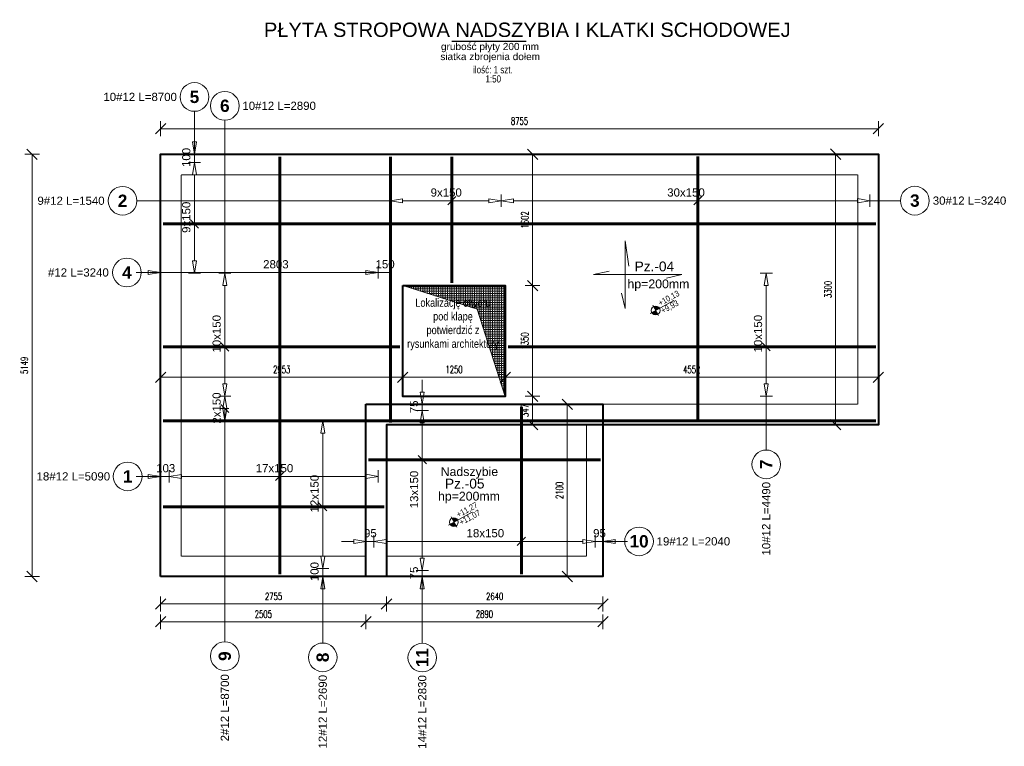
# Model space of a CAD drawing. Extents: x -1474 to 137527, y -471 to 75879.
# Tile 10 of 16: x 86192 to 98202, y 584 to 9443. Entities that reach past the tile are written whole.
import ezdxf

# ---------------------------------------------------------------- set-up
doc = ezdxf.new("R2010")
doc.units = 0
doc.header["$LTSCALE"] = 8
doc.header["$MEASUREMENT"] = 0
doc.linetypes.add('HIDDEN', pattern=[0.375, 0.25, -0.125])
doc.layers.add('AutoCAD_Structural_Detailing_rozkład powierzchniowy - pręty - dół', color=7, linetype='Continuous')
doc.layers.add('RCAD_opis rozkładu', color=7, linetype='Continuous')
for name, color, linetype, lineweight in [('P-Linia1', 3, 'Continuous', 40), ('P-Linia3', 6, 'Continuous', 60), ('P-Opis', 1, 'Continuous', 18), ('P-Przerywana', 13, 'HIDDEN', 9), ('P-Szraf', 251, 'Continuous', 5), ('P-Wymiar', 254, 'Continuous', 9)]:
    doc.layers.add(name, color=color, linetype=linetype, lineweight=lineweight)
doc.layers.add('RCAD_kontur płyty', color=163, linetype='Continuous', plot=False)
doc.styles.add('_Fd Opis', font='arial.ttf')
doc.styles.add('_Fdelita opis', font='arial.ttf')
doc.styles.add('ROMANS', font='romans.shx', dxfattribs={"width": 0.7})
doc.styles.add('style1', font='arial.ttf')
doc.styles.add('style3', font='arialbd.ttf')
doc.dimstyles.new('A50', dxfattribs={"dimscale": 50, "dimtxt": 1.75, "dimasz": 0.1, "dimexe": 0, "dimexo": 0, "dimgap": 1, "dimtad": 1, "dimdec": 4, "dimrnd": 0.1, "dimdsep": 46, "dimtxsty": 'ROMANS', "dimblk": '[[[[[[[[', "dimcen": 2, "dimdle": 2, "dimse1": 1, "dimse2": 1, "dimclrd": 256, "dimclrt": 1, "dimadec": 0, "dimazin": 0, "dimtfac": 1, "dimtdec": 4, "dimtix": 1, "dimtmove": 2, "dimatfit": 3, "dimldrblk": '[[[[[[[[', "dimfxl": 1, "dimtvp": 0.6, "dimtolj": 1, "dimlwd": -1, "dimarcsym": 0})

# ---------------------------------------------------------------- blocks, each defined once
blk = doc.blocks.new('daddad')
at = {"layer": 'P-Opis', "lineweight": 20}
for points in [[(-159, -799), (0, -1476), (0, 1476), (159, 377)], [(1791, -159), (2467, 0), (-1381, 0), (-705, 159)]]:
    blk.add_lwpolyline(points, dxfattribs=at)
blk = doc.blocks.new('A$C798F0764')
at = {"layer": 'P-Opis'}
h = blk.add_hatch(color=1, dxfattribs=at)
h.dxf.hatch_style = 1
h.paths.add_polyline_path([(87, -43), (-30, -160, 0.414214), (204, -160)])
h.paths.add_polyline_path([(-30, 74), (87, -43), (204, 74, 0.414214)])
at = {"layer": 'P-Opis', "color": 1}
for p, q in [((-80, -210), (636, 506)), ((-68, 111), (241, -198))]:
    blk.add_line(p, q, dxfattribs=at)
blk.add_circle((87, -43), 165, dxfattribs=at)
blk = doc.blocks.new('[[[[[[[[')
at = {"layer": 'P-Wymiar'}
for p, q in [((-12.7, -12.7), (12.7, 12.7)), ((0, 0), (-4.6, 0)), ((0, 18), (0, -18))]:
    blk.add_line(p, q, dxfattribs=at)
blk = doc.blocks.new('*D134')
at = {"layer": 'Defpoints', "color": 0, "transparency": 16777216}
for p in [(96666, 8114), (87911, 7802), (96666, 7804)]:
    blk.add_point(p, dxfattribs=at)
at = {"layer": 'P-Wymiar', "transparency": 16777216}
blk.add_line((87916, 8114), (96661, 8114), dxfattribs=at)
at = {"layer": 'P-Wymiar', "transparency": 16777216, "xscale": 5, "yscale": 5, "zscale": 5, "rotation": 180}
blk.add_blockref('[[[[[[[[', (87911, 8114), dxfattribs=at)
at = {"layer": 'P-Wymiar', "transparency": 16777216, "xscale": 5, "yscale": 5, "zscale": 5}
blk.add_blockref('[[[[[[[[', (96666, 8114), dxfattribs=at)
at = {"layer": 'P-Wymiar', "color": 1, "transparency": 16777216, "insert": (92289, 8207), "char_height": 87.5, "attachment_point": 5, "style": 'ROMANS'}
blk.add_mtext('\\A1;8755', dxfattribs=at)
blk = doc.blocks.new('*D135')
at = {"layer": 'Defpoints', "color": 0, "transparency": 16777216}
for p in [(96666, 7804), (96145, 4504), (96666, 4504)]:
    blk.add_point(p, dxfattribs=at)
at = {"layer": 'P-Wymiar', "transparency": 16777216}
blk.add_line((96145, 7799), (96145, 4509), dxfattribs=at)
at = {"layer": 'P-Wymiar', "transparency": 16777216, "xscale": 5, "yscale": 5, "zscale": 5}
for p, rotation in [((96145, 7804), 90), ((96145, 4504), 270)]:
    blk.add_blockref('[[[[[[[[', p, dxfattribs=dict(at, rotation=rotation))
at = {"layer": 'P-Wymiar', "color": 1, "transparency": 16777216, "insert": (96051, 6154), "char_height": 87.5, "attachment_point": 5, "rotation": 90, "style": 'ROMANS'}
blk.add_mtext('\\A1;3300', dxfattribs=at)
blk = doc.blocks.new('*D136')
at = {"layer": 'Defpoints', "color": 0, "transparency": 16777216}
for p in [(93306, 4754), (92871, 2654), (93306, 2654)]:
    blk.add_point(p, dxfattribs=at)
at = {"layer": 'P-Wymiar', "transparency": 16777216}
blk.add_line((92871, 4749), (92871, 2659), dxfattribs=at)
at = {"layer": 'P-Wymiar', "transparency": 16777216, "xscale": 5, "yscale": 5, "zscale": 5}
for p, rotation in [((92871, 4754), 90), ((92871, 2654), 270)]:
    blk.add_blockref('[[[[[[[[', p, dxfattribs=dict(at, rotation=rotation))
at = {"layer": 'P-Wymiar', "color": 1, "transparency": 16777216, "insert": (92777, 3704), "char_height": 87.5, "attachment_point": 5, "rotation": 90, "style": 'ROMANS'}
blk.add_mtext('\\A1;2100', dxfattribs=at)
blk = doc.blocks.new('*D137')
at = {"layer": 'Defpoints', "color": 0, "transparency": 16777216}
for p in [(87911, 2654), (90666, 2654), (90666, 2319)]:
    blk.add_point(p, dxfattribs=at)
at = {"layer": 'P-Wymiar', "transparency": 16777216}
blk.add_line((87916, 2319), (90661, 2319), dxfattribs=at)
at = {"layer": 'P-Wymiar', "transparency": 16777216, "xscale": 5, "yscale": 5, "zscale": 5, "rotation": 180}
blk.add_blockref('[[[[[[[[', (87911, 2319), dxfattribs=at)
at = {"layer": 'P-Wymiar', "transparency": 16777216, "xscale": 5, "yscale": 5, "zscale": 5}
blk.add_blockref('[[[[[[[[', (90666, 2319), dxfattribs=at)
at = {"layer": 'P-Wymiar', "color": 1, "transparency": 16777216, "insert": (89289, 2412), "char_height": 87.5, "attachment_point": 5, "style": 'ROMANS'}
blk.add_mtext('\\A1;2755', dxfattribs=at)
blk = doc.blocks.new('*D138')
at = {"layer": 'Defpoints', "color": 0, "transparency": 16777216}
for p in [(90666, 2654), (93306, 2654), (93306, 2319)]:
    blk.add_point(p, dxfattribs=at)
at = {"layer": 'P-Wymiar', "transparency": 16777216}
blk.add_line((90671, 2319), (93301, 2319), dxfattribs=at)
at = {"layer": 'P-Wymiar', "transparency": 16777216, "xscale": 5, "yscale": 5, "zscale": 5, "rotation": 180}
blk.add_blockref('[[[[[[[[', (90666, 2319), dxfattribs=at)
at = {"layer": 'P-Wymiar', "transparency": 16777216, "xscale": 5, "yscale": 5, "zscale": 5}
blk.add_blockref('[[[[[[[[', (93306, 2319), dxfattribs=at)
at = {"layer": 'P-Wymiar', "color": 1, "transparency": 16777216, "insert": (91986, 2412), "char_height": 87.5, "attachment_point": 5, "style": 'ROMANS'}
blk.add_mtext('\\A1;2640', dxfattribs=at)
blk = doc.blocks.new('*D139')
at = {"layer": 'Defpoints', "color": 0, "transparency": 16777216}
for p in [(90416, 2654), (93306, 2654), (90416, 2102)]:
    blk.add_point(p, dxfattribs=at)
at = {"layer": 'P-Wymiar', "transparency": 16777216}
blk.add_line((93301, 2102), (90421, 2102), dxfattribs=at)
at = {"layer": 'P-Wymiar', "transparency": 16777216, "xscale": 5, "yscale": 5, "zscale": 5, "rotation": 180}
blk.add_blockref('[[[[[[[[', (90416, 2102), dxfattribs=at)
at = {"layer": 'P-Wymiar', "transparency": 16777216, "xscale": 5, "yscale": 5, "zscale": 5}
blk.add_blockref('[[[[[[[[', (93306, 2102), dxfattribs=at)
at = {"layer": 'P-Wymiar', "color": 1, "transparency": 16777216, "insert": (91861, 2195), "char_height": 87.5, "attachment_point": 5, "style": 'ROMANS'}
blk.add_mtext('\\A1;2890', dxfattribs=at)
blk = doc.blocks.new('*D140')
at = {"layer": 'Defpoints', "color": 0, "transparency": 16777216}
for p in [(87911, 2654), (90416, 2654), (87911, 2102)]:
    blk.add_point(p, dxfattribs=at)
at = {"layer": 'P-Wymiar', "transparency": 16777216}
blk.add_line((90411, 2102), (87916, 2102), dxfattribs=at)
at = {"layer": 'P-Wymiar', "transparency": 16777216, "xscale": 5, "yscale": 5, "zscale": 5, "rotation": 180}
blk.add_blockref('[[[[[[[[', (87911, 2102), dxfattribs=at)
at = {"layer": 'P-Wymiar', "transparency": 16777216, "xscale": 5, "yscale": 5, "zscale": 5}
blk.add_blockref('[[[[[[[[', (90416, 2102), dxfattribs=at)
at = {"layer": 'P-Wymiar', "color": 1, "transparency": 16777216, "insert": (89164, 2195), "char_height": 87.5, "attachment_point": 5, "style": 'ROMANS'}
blk.add_mtext('\\A1;2505', dxfattribs=at)
blk = doc.blocks.new('*D141')
at = {"layer": 'Defpoints', "color": 0, "transparency": 16777216}
for p in [(86343, 7802), (87911, 7802), (87911, 2654)]:
    blk.add_point(p, dxfattribs=at)
at = {"layer": 'P-Wymiar', "transparency": 16777216}
blk.add_line((86343, 2659), (86343, 7797), dxfattribs=at)
at = {"layer": 'P-Wymiar', "transparency": 16777216, "xscale": 5, "yscale": 5, "zscale": 5}
for p, rotation in [((86343, 7802), 90), ((86343, 2654), 270)]:
    blk.add_blockref('[[[[[[[[', p, dxfattribs=dict(at, rotation=rotation))
at = {"layer": 'P-Wymiar', "color": 1, "transparency": 16777216, "insert": (86249, 5228), "char_height": 87.5, "attachment_point": 5, "rotation": 90, "style": 'ROMANS'}
blk.add_mtext('\\A1;5149', dxfattribs=at)
blk = doc.blocks.new('*D142')
at = {"layer": 'Defpoints', "color": 0, "transparency": 16777216}
for p in [(90865, 6201), (87911, 5612), (90865, 5084)]:
    blk.add_point(p, dxfattribs=at)
at = {"layer": 'P-Wymiar', "transparency": 16777216}
blk.add_line((87916, 5084), (90860, 5084), dxfattribs=at)
at = {"layer": 'P-Wymiar', "transparency": 16777216, "xscale": 5, "yscale": 5, "zscale": 5, "rotation": 180}
blk.add_blockref('[[[[[[[[', (87911, 5084), dxfattribs=at)
at = {"layer": 'P-Wymiar', "transparency": 16777216, "xscale": 5, "yscale": 5, "zscale": 5}
blk.add_blockref('[[[[[[[[', (90865, 5084), dxfattribs=at)
at = {"layer": 'P-Wymiar', "color": 1, "transparency": 16777216, "insert": (89388, 5178), "char_height": 87.5, "attachment_point": 5, "style": 'ROMANS'}
blk.add_mtext('\\A1;2953', dxfattribs=at)
blk = doc.blocks.new('*D143')
at = {"layer": 'Defpoints', "color": 0, "transparency": 16777216}
for p in [(90865, 6201), (92115, 5084), (92115, 4851)]:
    blk.add_point(p, dxfattribs=at)
at = {"layer": 'P-Wymiar', "transparency": 16777216}
blk.add_line((90870, 5084), (92110, 5084), dxfattribs=at)
at = {"layer": 'P-Wymiar', "transparency": 16777216, "xscale": 5, "yscale": 5, "zscale": 5, "rotation": 180}
blk.add_blockref('[[[[[[[[', (90865, 5084), dxfattribs=at)
at = {"layer": 'P-Wymiar', "transparency": 16777216, "xscale": 5, "yscale": 5, "zscale": 5}
blk.add_blockref('[[[[[[[[', (92115, 5084), dxfattribs=at)
at = {"layer": 'P-Wymiar', "color": 1, "transparency": 16777216, "insert": (91490, 5178), "char_height": 87.5, "attachment_point": 5, "style": 'ROMANS'}
blk.add_mtext('\\A1;1250', dxfattribs=at)
blk = doc.blocks.new('*D144')
at = {"layer": 'Defpoints', "color": 0, "transparency": 16777216}
for p in [(96666, 5084), (92115, 4851), (96666, 4906)]:
    blk.add_point(p, dxfattribs=at)
at = {"layer": 'P-Wymiar', "transparency": 16777216}
blk.add_line((92120, 5084), (96661, 5084), dxfattribs=at)
at = {"layer": 'P-Wymiar', "transparency": 16777216, "xscale": 5, "yscale": 5, "zscale": 5, "rotation": 180}
blk.add_blockref('[[[[[[[[', (92115, 5084), dxfattribs=at)
at = {"layer": 'P-Wymiar', "transparency": 16777216, "xscale": 5, "yscale": 5, "zscale": 5}
blk.add_blockref('[[[[[[[[', (96666, 5084), dxfattribs=at)
at = {"layer": 'P-Wymiar', "color": 1, "transparency": 16777216, "insert": (94390, 5178), "char_height": 87.5, "attachment_point": 5, "style": 'ROMANS'}
blk.add_mtext('\\A1;4552', dxfattribs=at)
blk = doc.blocks.new('*D145')
at = {"layer": 'Defpoints', "color": 0, "transparency": 16777216}
for p in [(91859, 7803), (91938, 6201), (92448, 6201)]:
    blk.add_point(p, dxfattribs=at)
at = {"layer": 'P-Wymiar', "transparency": 16777216}
blk.add_line((92448, 7798), (92448, 6206), dxfattribs=at)
at = {"layer": 'P-Wymiar', "transparency": 16777216, "xscale": 5, "yscale": 5, "zscale": 5}
for p, rotation in [((92448, 7803), 90), ((92448, 6201), 270)]:
    blk.add_blockref('[[[[[[[[', p, dxfattribs=dict(at, rotation=rotation))
at = {"layer": 'P-Wymiar', "color": 1, "transparency": 16777216, "insert": (92354, 7002), "char_height": 87.5, "attachment_point": 5, "rotation": 90, "style": 'ROMANS'}
blk.add_mtext('\\A1;1602', dxfattribs=at)
blk = doc.blocks.new('*D146')
at = {"layer": 'Defpoints', "color": 0, "transparency": 16777216}
for p in [(91938, 6201), (92115, 4851), (92448, 4851)]:
    blk.add_point(p, dxfattribs=at)
at = {"layer": 'P-Wymiar', "transparency": 16777216}
blk.add_line((92448, 6196), (92448, 4856), dxfattribs=at)
at = {"layer": 'P-Wymiar', "transparency": 16777216, "xscale": 5, "yscale": 5, "zscale": 5}
for p, rotation in [((92448, 6201), 90), ((92448, 4851), 270)]:
    blk.add_blockref('[[[[[[[[', p, dxfattribs=dict(at, rotation=rotation))
at = {"layer": 'P-Wymiar', "color": 1, "transparency": 16777216, "insert": (92354, 5526), "char_height": 87.5, "attachment_point": 5, "rotation": 90, "style": 'ROMANS'}
blk.add_mtext('\\A1;1350', dxfattribs=at)
blk = doc.blocks.new('*D147')
at = {"layer": 'Defpoints', "color": 0, "transparency": 16777216}
for p in [(92115, 4851), (92448, 4504), (93620, 4504)]:
    blk.add_point(p, dxfattribs=at)
at = {"layer": 'P-Wymiar', "transparency": 16777216}
blk.add_line((92448, 4846), (92448, 4509), dxfattribs=at)
at = {"layer": 'P-Wymiar', "transparency": 16777216, "xscale": 5, "yscale": 5, "zscale": 5}
for p, rotation in [((92448, 4851), 90), ((92448, 4504), 270)]:
    blk.add_blockref('[[[[[[[[', p, dxfattribs=dict(at, rotation=rotation))
at = {"layer": 'P-Wymiar', "color": 1, "transparency": 16777216, "insert": (92354, 4677), "char_height": 87.5, "attachment_point": 5, "rotation": 90, "style": 'ROMANS'}
blk.add_mtext('\\A1;347', dxfattribs=at)

msp = doc.modelspace()

# ---------------------------------------------------------------- hatches: boundary and pattern name
at = {"layer": 'P-Szraf'}
h = msp.add_hatch(dxfattribs=at)
h.set_pattern_fill('ANGLE', color=256, scale=100)
h.set_pattern_definition([(0, (0, 0), (0, 27.5), [20, -7.5]), (90, (0, 0), (-27.5, 2e-15), [20, -7.5])])
h.paths.add_polyline_path([(92114.60156, 4850.56807), (91771.69997, 5914.97568), (90864.60156, 6200.56807), (92114.60156, 6200.56807)])

# ---------------------------------------------------------------- linework, layer by layer
at = {"layer": 'AutoCAD_Structural_Detailing_rozkład powierzchniowy - pręty - dół', "color": 0, "lineweight": 60}
for p, q in [((89363.39766, 7772.56102), (89364.09216, 2683.68653)), ((90713.39765, 7772.74526), (90713.83971, 4533.55768)), ((91463.39764, 7772.84762), (91463.60729, 6236.64996)), ((94463.39761, 7773.25704), (94463.83968, 4534.06946)), ((87941.24488, 6952.75278), (96636.24488, 6953.93943)), ((87941.24488, 5452.75276), (90828.60156, 5453.14682)), ((92150.60156, 5453.32724), (96636.24488, 5453.93941)), ((92311.23336, 4723.55768), (92311.23336, 2683.50229)), ((87941.24488, 4552.75276), (96636.24488, 4553.93941)), ((90446.22184, 4078.52999), (93276.24488, 4078.52999)), ((87941.24488, 3502.75275), (90636.22184, 3503.12054))]:
    msp.add_line(p, q, dxfattribs=at)
at = {"layer": 'P-Linia1'}
msp.add_lwpolyline([(87911.24488, 2653.1594), (87911.24488, 7802.36284), (96666.24488, 7803.55768), (96666.24488, 4503.55768), (90666.22184, 4503.55768), (90666.22184, 2653.50229), (87911.24488, 2653.50229)], dxfattribs=at)
for points in [[(90864.60156, 6200.56807), (92114.60156, 6200.56807), (92114.60156, 4850.56807), (90864.60156, 4850.56807)], [(90416.22184, 4753.55768), (93306.24488, 4753.55768), (93306.24488, 2653.50229), (90416.22184, 2653.50229)]]:
    msp.add_lwpolyline(points, close=True, dxfattribs=at)
at = {"layer": 'P-Linia3', "color": 6, "linetype": 'Continuous', "lineweight": 30}
msp.add_line((91461.98145, 9182.40298), (92370.64451, 9182.40298), dxfattribs=at)
at = {"layer": 'P-Przerywana'}
for points in [[(88161.24488, 2903.50229), (88161.24488, 7552.39696), (96416.24488, 7553.52356), (96416.24488, 4753.55768), (90416.22184, 4753.55768), (90416.22184, 2903.50229)], [(90666.22184, 4503.55768), (93106.24488, 4503.55768), (93106.24488, 2903.50229), (90666.22184, 2903.50229)]]:
    msp.add_lwpolyline(points, close=True, dxfattribs=at)
at = {"layer": 'P-Szraf'}
msp.add_lwpolyline([(92114.60156, 4850.56807), (91771.69997, 5914.97568), (90864.60156, 6200.56807), (92114.60156, 6200.56807), (92114.60156, 4850.56807)], dxfattribs=at)
at = {"layer": 'RCAD_kontur płyty', "color": 0}
for p, q in [((87911.24488, 7802.36284), (96666.24488, 7803.55768)), ((87911.24488, 2653.50229), (87911.24488, 7802.36284)), ((96666.24488, 7803.55768), (96666.24488, 4503.55768)), ((90864.60156, 6200.56807), (92114.60156, 6200.56807)), ((90864.60156, 4850.56807), (90864.60156, 6200.56807)), ((92114.60156, 6200.56807), (92114.60156, 4850.56807)), ((92114.60156, 4850.56807), (90864.60156, 4850.56807)), ((90416.22184, 4753.55768), (93306.24488, 4753.55768)), ((90416.22184, 2653.50229), (90416.22184, 4753.55768)), ((93306.24488, 4753.55768), (93306.24488, 2653.50229)), ((96666.24488, 4503.55768), (90666.22184, 4503.55768)), ((90666.22184, 4503.55768), (90666.22184, 2653.50229)), ((90666.22184, 2653.50229), (87911.24488, 2653.50229)), ((93306.24488, 2653.50229), (90416.22184, 2653.50229))]:
    msp.add_line(p, q, dxfattribs=at)
at = {"layer": 'RCAD_opis rozkładu', "color": 8, "lineweight": 0}
for p, q in [((88324.02518, 8326.1781), (88324.09666, 7802.41918)), ((88693.97687, 8217.77308), (88694.23138, 6352.85554)), ((88324.05572, 8102.41918), (88324.07619, 7952.41918)), ((88349.07619, 7952.42259), (88299.07619, 7952.41577)), ((88324.09666, 7802.41918), (88299.07619, 7952.41577)), ((88349.07619, 7952.42259), (88324.09666, 7802.41918)), ((88399.09666, 7802.42942), (88249.09666, 7802.40895)), ((88399.11026, 7702.81527), (88249.11026, 7702.7948)), ((88299.13073, 7552.80163), (88324.11026, 7702.80504)), ((88324.11026, 7702.80504), (88324.09666, 7802.41918)), ((88324.11026, 7702.80504), (88349.13073, 7552.80845)), ((88299.13073, 7552.80163), (88349.13073, 7552.80845)), ((88324.13073, 7552.80504), (88324.13073, 7552.80504)), ((88324.1512, 7402.80504), (88324.13073, 7552.80504)), ((88324.17167, 7252.80504), (88324.1512, 7402.80504)), ((87621.78717, 7235.35085), (90713.47093, 7235.77279)), ((88324.19214, 7102.80504), (88324.17167, 7252.80504)), ((90713.46069, 7310.77279), (90713.48117, 7160.77279)), ((90713.47093, 7235.77279), (90863.46752, 7260.79326)), ((90863.47434, 7210.79326), (90713.47093, 7235.77279)), ((90863.47434, 7210.79326), (90863.46752, 7260.79326)), ((91013.47093, 7235.81374), (90863.47093, 7235.79326)), ((90863.47093, 7235.79326), (90863.47093, 7235.79326)), ((91163.47093, 7235.83421), (91013.47093, 7235.81374)), ((91313.47092, 7235.85468), (91163.47093, 7235.83421)), ((91388.47092, 7235.86491), (91313.47092, 7235.85468)), ((91388.47092, 7235.86491), (91463.47092, 7235.87515)), ((91413.47775, 7185.86833), (91513.4641, 7285.88197)), ((91463.47775, 7185.87515), (91463.4641, 7285.87515)), ((91463.47092, 7235.87515), (91613.47092, 7235.89562)), ((91613.47092, 7235.89562), (91763.47092, 7235.91609)), ((91763.47092, 7235.91609), (91913.47092, 7235.93656)), ((91913.46751, 7260.93656), (92063.47092, 7235.95703)), ((91913.46751, 7260.93656), (91913.47433, 7210.93656)), ((91913.47092, 7235.93656), (91913.47092, 7235.93656)), ((92063.47092, 7235.95703), (91913.47433, 7210.93656)), ((92063.48115, 7160.95703), (92063.46068, 7310.95703)), ((92063.46068, 7310.95703), (92063.48115, 7160.95703)), ((92063.47092, 7235.95703), (92213.4675, 7260.97751)), ((92213.47433, 7210.97751), (92063.47092, 7235.95703)), ((92213.47433, 7210.97751), (92213.4675, 7260.97751)), ((92363.47091, 7235.99798), (92213.47092, 7235.97751)), ((92213.47092, 7235.97751), (92213.47092, 7235.97751)), ((92513.47091, 7236.01845), (92363.47091, 7235.99798)), ((92663.47091, 7236.03892), (92513.47091, 7236.01845)), ((92813.47091, 7236.05939), (92663.47091, 7236.03892)), ((92963.47091, 7236.07986), (92813.47091, 7236.05939)), ((93113.47091, 7236.10033), (92963.47091, 7236.07986)), ((93263.47091, 7236.1208), (93113.47091, 7236.10033)), ((93413.4709, 7236.14128), (93263.47091, 7236.1208)), ((93563.4709, 7236.16175), (93413.4709, 7236.14128)), ((93713.4709, 7236.18222), (93563.4709, 7236.16175)), ((93863.4709, 7236.20269), (93713.4709, 7236.18222)), ((94013.4709, 7236.22316), (93863.4709, 7236.20269)), ((94163.4709, 7236.24363), (94013.4709, 7236.22316)), ((94238.4709, 7236.25387), (94163.4709, 7236.24363)), ((94238.4709, 7236.25387), (94313.4709, 7236.2641)), ((94313.4709, 7236.2641), (94463.47089, 7236.28457)), ((94413.47772, 7186.27775), (94513.46407, 7286.2914)), ((94463.47772, 7186.28457), (94463.46407, 7286.28457)), ((94463.47089, 7236.28457), (94613.47089, 7236.30505)), ((94613.47089, 7236.30505), (94763.47089, 7236.32552)), ((94763.47089, 7236.32552), (94913.47089, 7236.34599)), ((94913.47089, 7236.34599), (95063.47089, 7236.36646)), ((95063.47089, 7236.36646), (95213.47089, 7236.38693)), ((95213.47089, 7236.38693), (95363.47089, 7236.4074)), ((95363.47089, 7236.4074), (95513.47089, 7236.42787)), ((95513.47089, 7236.42787), (95663.47088, 7236.44834)), ((95663.47088, 7236.44834), (95813.47088, 7236.46882)), ((95813.47088, 7236.46882), (95963.47088, 7236.48929)), ((95963.47088, 7236.48929), (96113.47088, 7236.50976)), ((96113.47088, 7236.50976), (96263.47088, 7236.53023)), ((96263.47088, 7236.53023), (96413.47088, 7236.5507)), ((96413.46746, 7261.5507), (96563.47088, 7236.57117)), ((96413.46746, 7261.5507), (96413.47429, 7211.5507)), ((96413.47088, 7236.5507), (96413.47088, 7236.5507)), ((96563.47088, 7236.57117), (96413.47429, 7211.5507)), ((96563.48111, 7161.57117), (96563.46064, 7311.57117)), ((96935.6667, 7236.62197), (96563.47088, 7236.57117)), ((88324.20238, 7027.80504), (88324.19214, 7102.80504)), ((88274.20579, 7002.79822), (88374.21944, 6902.81187)), ((88324.20238, 7027.80504), (88324.21261, 6952.80504)), ((88374.21261, 6952.81187), (88274.21261, 6952.79822)), ((88324.21261, 6952.80504), (88324.23308, 6802.80505)), ((88324.23308, 6802.80505), (88324.25356, 6652.80505)), ((88324.25356, 6652.80505), (88324.27403, 6502.80505)), ((88349.27403, 6502.80846), (88299.27403, 6502.80164)), ((88324.2945, 6352.80505), (88299.27403, 6502.80164)), ((88324.27403, 6502.80505), (88324.27403, 6502.80505)), ((88349.27403, 6502.80846), (88324.2945, 6352.80505)), ((87760.73553, 6385.67541), (87910.73894, 6360.69588)), ((87760.73553, 6385.67541), (87760.74236, 6335.67541)), ((87910.72871, 6435.69588), (87910.74918, 6285.69589)), ((90413.58689, 6386.03746), (90563.59031, 6361.05793)), ((90413.58689, 6386.03746), (90413.59372, 6336.03746)), ((90563.58007, 6436.05793), (90563.60054, 6286.05793)), ((87610.73895, 6360.65494), (87760.73895, 6360.67541)), ((87674.78486, 6360.66368), (87910.73894, 6360.69588)), ((87910.73894, 6360.69588), (87760.74236, 6335.67541)), ((90713.5903, 6361.0784), (87910.73894, 6360.69588)), ((88399.2945, 6352.81529), (88249.2945, 6352.79481)), ((88769.23138, 6352.86577), (88619.23138, 6352.8453)), ((88669.25185, 6202.85213), (88694.23138, 6352.85554)), ((88694.23138, 6352.85554), (88719.25185, 6202.85895)), ((90263.59031, 6361.01699), (90413.59031, 6361.03746)), ((90563.59031, 6361.05793), (90413.59372, 6336.03746)), ((90713.5903, 6361.0784), (90563.59031, 6361.05793)), ((95373.14825, 6353.76704), (95223.14825, 6353.74657)), ((95273.16872, 6203.7534), (95298.14825, 6353.75681)), ((95298.14825, 6353.75681), (95323.16872, 6203.76022)), ((88669.25185, 6202.85213), (88719.25185, 6202.85895)), ((88694.25185, 6202.85554), (88694.25185, 6202.85554)), ((88694.27233, 6052.85554), (88694.25185, 6202.85554)), ((95273.16872, 6203.7534), (95323.16872, 6203.76022)), ((95298.16872, 6203.75681), (95298.16872, 6203.75681)), ((95298.18919, 6053.75681), (95298.16872, 6203.75681)), ((88694.2928, 5902.85554), (88694.27233, 6052.85554)), ((95298.20966, 5903.75681), (95298.18919, 6053.75681)), ((88694.31327, 5752.85554), (88694.2928, 5902.85554)), ((95298.23013, 5753.75681), (95298.20966, 5903.75681)), ((88694.33374, 5602.85554), (88694.31327, 5752.85554)), ((95298.2506, 5603.75681), (95298.23013, 5753.75681)), ((88694.34397, 5527.85554), (88694.33374, 5602.85554)), ((88694.34397, 5527.85554), (88694.35421, 5452.85554)), ((95298.26084, 5528.75681), (95298.2506, 5603.75681)), ((95298.26084, 5528.75681), (95298.27107, 5453.75681)), ((88644.34739, 5502.84872), (88744.36103, 5402.86237)), ((88744.35421, 5452.86237), (88644.35421, 5452.84872)), ((88694.35421, 5452.85554), (88694.37468, 5302.85555)), ((95248.26425, 5503.74999), (95348.2779, 5403.76364)), ((95248.27107, 5453.74999), (95348.27107, 5453.76364)), ((95298.27107, 5453.75681), (95298.29154, 5303.75682)), ((88694.37468, 5302.85555), (88694.39515, 5152.85555)), ((95298.29154, 5303.75682), (95298.31202, 5153.75682)), ((88694.39515, 5152.85555), (88694.41562, 5002.85555)), ((91102.72787, 5053.55768), (91102.72787, 4903.55768)), ((95298.31202, 5153.75682), (95298.33249, 5003.75682)), ((88719.41562, 5002.85896), (88669.41562, 5002.85214)), ((88694.4361, 4852.85555), (88669.41562, 5002.85214)), ((88694.41562, 5002.85555), (88694.41562, 5002.85555)), ((88719.41562, 5002.85896), (88694.4361, 4852.85555)), ((95323.33249, 5003.76023), (95273.33249, 5003.75341)), ((95298.35296, 4853.75682), (95273.33249, 5003.75341)), ((95298.33249, 5003.75682), (95298.33249, 5003.75682)), ((95323.33249, 5003.76023), (95298.35296, 4853.75682)), ((88769.43609, 4852.86579), (88619.4361, 4852.84531)), ((88769.43609, 4852.86579), (88619.4361, 4852.84531)), ((88669.45657, 4702.85214), (88694.4361, 4852.85555)), ((88694.4361, 4852.85555), (88719.45657, 4702.85896)), ((91102.72787, 4753.55768), (91077.72787, 4903.55768)), ((91127.72787, 4903.55768), (91077.72787, 4903.55768)), ((91127.72787, 4903.55768), (91102.72787, 4753.55768)), ((95223.35296, 4853.74658), (95373.35296, 4853.76706)), ((95298.44271, 4196.10997), (95298.35296, 4853.75682)), ((88744.46339, 4652.86238), (88644.44974, 4752.84873)), ((88744.45657, 4702.86238), (88644.45657, 4702.84873)), ((88669.45657, 4702.85214), (88719.45657, 4702.85896)), ((88719.45657, 4702.85896), (88669.45657, 4702.85214)), ((88694.47704, 4552.85555), (88669.45657, 4702.85214)), ((88694.45657, 4702.85555), (88694.45657, 4702.85555)), ((88694.47704, 4552.85555), (88694.45657, 4702.85555)), ((88694.45657, 4702.85555), (88694.45657, 4702.85555)), ((88719.45657, 4702.85896), (88694.47704, 4552.85555)), ((91177.72787, 4753.55768), (91027.72787, 4753.55768)), ((91102.72787, 4678.52999), (91102.72787, 4753.55768)), ((91177.72787, 4678.52999), (91027.72787, 4678.52999)), ((91077.72787, 4528.52999), (91102.72787, 4678.52999)), ((91102.72787, 4678.52999), (91127.72787, 4528.52999)), ((88769.47704, 4552.86579), (88619.47704, 4552.84532)), ((88694.84485, 1857.75662), (88694.47704, 4552.85555)), ((89963.35533, 4553.02872), (89813.35533, 4553.00825)), ((89863.3758, 4403.01508), (89888.35533, 4553.01849)), ((89888.35533, 4553.01849), (89913.3758, 4403.0219)), ((91077.72787, 4528.52999), (91127.72787, 4528.52999)), ((91102.72787, 4528.52999), (91102.72787, 4528.52999)), ((91102.72787, 4378.52999), (91102.72787, 4528.52999)), ((89863.3758, 4403.01508), (89913.3758, 4403.0219)), ((89888.3758, 4403.01849), (89888.3758, 4403.01849)), ((89888.39627, 4253.01849), (89888.3758, 4403.01849)), ((91102.72787, 4228.52999), (91102.72787, 4378.52999)), ((89888.41674, 4103.01849), (89888.39627, 4253.01849)), ((91102.72787, 4078.52999), (91102.72787, 4228.52999)), ((89888.43721, 3953.01849), (89888.41674, 4103.01849)), ((91152.72787, 4028.52999), (91052.72787, 4128.52999)), ((91152.72787, 4078.52999), (91052.72787, 4078.52999)), ((91102.72787, 3928.52999), (91102.72787, 4078.52999)), ((87611.07826, 3874.36064), (87761.07826, 3874.38111)), ((87684.05668, 3874.3706), (87911.07826, 3874.40158)), ((87761.07485, 3899.38111), (87911.07826, 3874.40158)), ((87761.07485, 3899.38111), (87761.08167, 3849.38111)), ((87911.07826, 3874.40158), (87761.08167, 3849.38111)), ((87911.06803, 3949.40158), (87911.0885, 3799.40158)), ((88013.92965, 3874.41561), (87911.07826, 3874.40158)), ((88013.91941, 3949.41561), (88013.93988, 3799.41562)), ((88013.92965, 3874.41561), (88163.92623, 3899.43609)), ((88163.93306, 3849.43609), (88013.92965, 3874.41561)), ((88163.93306, 3849.43609), (88163.92623, 3899.43609)), ((88313.92964, 3874.45656), (88163.92964, 3874.43609)), ((88163.92964, 3874.43609), (88163.92964, 3874.43609)), ((88463.92964, 3874.47703), (88313.92964, 3874.45656)), ((88613.92964, 3874.4975), (88463.92964, 3874.47703)), ((88763.92964, 3874.51797), (88613.92964, 3874.4975)), ((88913.92964, 3874.53844), (88763.92964, 3874.51797)), ((89063.92964, 3874.55891), (88913.92964, 3874.53844)), ((89213.92963, 3874.57938), (89063.92964, 3874.55891)), ((89288.92963, 3874.58962), (89213.92963, 3874.57938)), ((89288.92963, 3874.58962), (89363.92963, 3874.59986)), ((89313.93646, 3824.59303), (89413.92281, 3924.60668)), ((89363.92281, 3924.59986), (89363.93646, 3824.59986)), ((89363.92963, 3874.59986), (89513.92963, 3874.62033)), ((89513.92963, 3874.62033), (89663.92963, 3874.6408)), ((89663.92963, 3874.6408), (89813.92963, 3874.66127)), ((89813.92963, 3874.66127), (89963.92963, 3874.68174)), ((89888.45768, 3803.01849), (89888.43721, 3953.01849)), ((89963.92963, 3874.68174), (90113.92963, 3874.70221)), ((90113.92963, 3874.70221), (90263.92962, 3874.72268)), ((90263.92962, 3874.72268), (90413.92962, 3874.74315)), ((90413.92621, 3899.74315), (90563.92962, 3874.76363)), ((90413.92621, 3899.74315), (90413.93304, 3849.74315)), ((90413.92962, 3874.74315), (90413.92962, 3874.74315)), ((90563.92962, 3874.76363), (90413.93304, 3849.74315)), ((90563.91939, 3949.76363), (90563.93986, 3799.76363)), ((91102.72787, 3778.52999), (91102.72787, 3928.52999)), ((89888.47815, 3653.0185), (89888.45768, 3803.01849)), ((91102.72787, 3703.52999), (91102.72787, 3778.52999)), ((89888.48839, 3578.0185), (89888.47815, 3653.0185)), ((91102.72787, 3703.52999), (91102.72787, 3628.52999)), ((91102.72787, 3628.52999), (91102.72787, 3478.52999)), ((89838.4918, 3553.01167), (89938.50545, 3453.02532)), ((89838.49863, 3503.01167), (89938.49862, 3503.02532)), ((89888.48839, 3578.0185), (89888.49862, 3503.0185)), ((89888.49862, 3503.0185), (89888.5191, 3353.0185)), ((91102.72787, 3478.52999), (91102.72787, 3328.52999)), ((89888.5191, 3353.0185), (89888.53957, 3203.0185)), ((91102.72787, 3328.52999), (91102.72787, 3178.52999)), ((89888.53957, 3203.0185), (89888.56004, 3053.0185)), ((90416.22184, 3156.99991), (90416.22184, 3006.99991)), ((90511.23336, 3156.99991), (90511.23336, 3006.99991)), ((91102.72787, 3178.52999), (91102.72787, 3028.52999)), ((92261.23336, 3031.99991), (92361.23336, 3131.99991)), ((92311.23336, 3131.99991), (92311.23336, 3031.99991)), ((93211.23336, 3156.99991), (93211.23336, 3006.99991)), ((93306.24488, 3156.99991), (93306.24488, 3006.99991)), ((89888.56004, 3053.0185), (89888.58051, 2903.0185)), ((90116.22184, 3081.99991), (90266.22184, 3081.99991)), ((90266.22184, 3106.99991), (90416.22184, 3081.99991)), ((90266.22184, 3106.99991), (90266.22184, 3056.99991)), ((90416.22184, 3081.99991), (90266.22184, 3056.99991)), ((90511.23336, 3081.99991), (90416.22184, 3081.99991)), ((90511.23336, 3081.99991), (90661.23336, 3106.99991)), ((90661.23336, 3056.99991), (90511.23336, 3081.99991)), ((90661.23336, 3056.99991), (90661.23336, 3106.99991)), ((90811.23336, 3081.99991), (90661.23336, 3081.99991)), ((90661.23336, 3081.99991), (90661.23336, 3081.99991)), ((90961.23336, 3081.99991), (90811.23336, 3081.99991)), ((91111.23336, 3081.99991), (90961.23336, 3081.99991)), ((91102.72787, 3028.52999), (91102.72787, 2878.52999)), ((91261.23336, 3081.99991), (91111.23336, 3081.99991)), ((91411.23336, 3081.99991), (91261.23336, 3081.99991)), ((91561.23336, 3081.99991), (91411.23336, 3081.99991)), ((91711.23336, 3081.99991), (91561.23336, 3081.99991)), ((91786.23336, 3081.99991), (91711.23336, 3081.99991)), ((91786.23336, 3081.99991), (91861.23336, 3081.99991)), ((91861.23336, 3081.99991), (92011.23336, 3081.99991)), ((92011.23336, 3081.99991), (92161.23336, 3081.99991)), ((92161.23336, 3081.99991), (92311.23336, 3081.99991)), ((92311.23336, 3081.99991), (92461.23336, 3081.99991)), ((92461.23336, 3081.99991), (92611.23336, 3081.99991)), ((92611.23336, 3081.99991), (92761.23336, 3081.99991)), ((92761.23336, 3081.99991), (92911.23336, 3081.99991)), ((92911.23336, 3081.99991), (93061.23336, 3081.99991)), ((93061.23336, 3106.99991), (93211.23336, 3081.99991)), ((93061.23336, 3106.99991), (93061.23336, 3056.99991)), ((93211.23336, 3081.99991), (93061.23336, 3056.99991)), ((93061.23336, 3081.99991), (93061.23336, 3081.99991)), ((93211.23336, 3081.99991), (93306.24488, 3081.99991)), ((93306.24488, 3081.99991), (93456.24488, 3106.99991)), ((93571.83055, 3081.99991), (93306.24488, 3081.99991)), ((93456.24488, 3056.99991), (93306.24488, 3081.99991)), ((93456.24488, 3056.99991), (93456.24488, 3106.99991)), ((93606.24488, 3081.99991), (93456.24488, 3081.99991)), ((89913.58051, 2903.02192), (89863.58051, 2903.01509)), ((89888.60098, 2753.0185), (89863.58051, 2903.01509)), ((89888.58051, 2903.0185), (89888.58051, 2903.0185)), ((89913.58051, 2903.02192), (89888.60098, 2753.0185)), ((91102.72787, 2728.52999), (91077.72787, 2878.52999)), ((91127.72787, 2878.52999), (91077.72787, 2878.52999)), ((91127.72787, 2878.52999), (91102.72787, 2728.52999)), ((91102.72787, 2878.52999), (91102.72787, 2878.52999)), ((89813.60098, 2753.00827), (89963.60098, 2753.02874)), ((89963.61458, 2653.40641), (89813.61458, 2653.38593)), ((89863.63505, 2503.39276), (89888.61458, 2653.39617)), ((89888.60098, 2753.0185), (89888.61458, 2653.39617)), ((89888.72518, 1842.98288), (89888.61458, 2653.39617)), ((89888.61458, 2653.39617), (89913.63505, 2503.39958)), ((91177.72787, 2728.52999), (91027.72787, 2728.52999)), ((91177.72787, 2653.50229), (91027.72787, 2653.50229)), ((91077.72787, 2503.50229), (91102.72787, 2653.50229)), ((91102.72787, 2728.52999), (91102.72787, 2653.50229)), ((91102.72787, 1840.14223), (91102.72787, 2653.50229)), ((91102.72787, 2653.50229), (91127.72787, 2503.50229)), ((89863.63505, 2503.39276), (89913.63505, 2503.39958)), ((89888.65552, 2353.39617), (89888.63505, 2503.39617)), ((91077.72787, 2503.50229), (91127.72787, 2503.50229)), ((91102.72787, 2353.50229), (91102.72787, 2503.50229))]:
    msp.add_line(p, q, dxfattribs=at)
for centre in [(88324.0013, 8501.1781), (88693.95298, 8392.77307), (87446.78717, 7235.32697), (97110.6667, 7236.64585), (87499.78487, 6360.6398), (95298.46659, 4021.10998), (87509.05668, 3874.34671), (93746.83055, 3081.99991), (88694.86873, 1682.75662), (89888.74906, 1667.98288), (91102.72787, 1665.14223)]:
    msp.add_circle(centre, 175, dxfattribs=at)

# ---------------------------------------------------------------- block references
at = {"layer": 'P-Opis', "xscale": 0.28, "yscale": 0.28, "zscale": 0.28}
msp.add_blockref('daddad', (93579.25012, 6334.42741), dxfattribs=at)
at = {"layer": 'P-Opis', "color": 1, "xscale": 0.325, "yscale": 0.325, "zscale": 0.325, "rotation": 343.5684437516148}
for p in [(93925.87449, 5919.95201), (91465.29206, 3339.06235)]:
    msp.add_blockref('A$C798F0764', p, dxfattribs=at)

# ---------------------------------------------------------------- texts
at = {"layer": 'P-Linia1', "color": 3, "lineweight": 30, "style": '_Fdelita opis'}
for s, p in [('grubość płyty 200 mm', (91330.90587, 9072.8649)), ('siatka zbrojenia dołem', (91322.84874, 8950.40106))]:
    msp.add_text(s, height=87.5, dxfattribs=at).set_placement(p)
at = {"layer": 'P-Linia1', "color": 1, "lineweight": 30, "char_height": 87.5, "attachment_point": 1, "style": '_Fdelita opis'}
for s, insert in [('{\\W0.8;ilość: 1 szt.}', (91722.7804, 8877.15379)), ('{\\W0.8;1:50}', (91873.40476, 8765.05539))]:
    msp.add_mtext_dynamic_manual_height_columns(s, width=1933.9297709, gutter_width=12.5, heights=[0], dxfattribs=dict(at, insert=insert))
at = {"layer": 'P-Linia3', "color": 6, "lineweight": 30, "style": '_Fdelita opis'}
msp.add_text('PŁYTA STROPOWA NADSZYBIA I KLATKI SCHODOWEJ', height=175, dxfattribs=at).set_placement((89171.54898, 9233.15885))
at = {"layer": 'P-Opis', "color": 3, "char_height": 119.364, "attachment_point": 4, "style": '_Fd Opis'}
for s, insert in [('Pz.-04', (93692.92338, 6434.04228)), ('Pz.-05', (91379.80691, 3785.7452))]:
    msp.add_mtext(s, dxfattribs=dict(at, insert=insert))
at = {"layer": 'P-Opis', "attachment_point": 5, "style": '_Fd Opis'}
for s, insert, char_height in [('{\\H0.6667x;\\C1;hp=200mm}', (93983.21085, 6205.86822), 161.1414), ('{\\H0.6667x;\\W0.8;\\C1;Lokalizację otworu \\Ppod klapę\\Ppotwierdzić z \\Prysunkami architektury}', (91477.50253, 5727.57742), 150), ('{\\H0.6667x;\\C1;Nadszybie}', (91677.71427, 3916.66752), 161.1414), ('{\\H0.6667x;\\C1;hp=200mm}', (91672.09124, 3617.43316), 161.1414)]:
    msp.add_mtext(s, dxfattribs=dict(at, insert=insert, char_height=char_height))
at = {"layer": 'P-Opis', "color": 1, "char_height": 73.125, "attachment_point": 4, "rotation": 28.568443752, "style": '_Fd Opis'}
for s, insert in [('{\\W0.8;+10,13}', (93991.15206, 5977.39014)), ('{\\W0.8;+9,93}', (94025.2663, 5883.1444)), ('{\\W0.8;+11,27}', (91530.56963, 3396.50048)), ('{\\W0.8;+11,07}', (91564.68386, 3302.25474))]:
    msp.add_mtext(s, dxfattribs=dict(at, insert=insert))
at = {"layer": 'RCAD_opis rozkładu', "color": 2, "char_height": 100, "style": 'style1'}
for s, insert, attachment_point in [('10#12 L=8700', (87661.27961, 8501.1781), 5), ('10#12 L=2890', (89356.67468, 8392.77307), 5), ('95', (90391.72897, 3130.94261), 7), ('18x150', (91643.02054, 3130.94261), 7), ('95', (93186.74049, 3130.94261), 7), ('19#12 L=2040', (94409.55224, 3081.99991), 5)]:
    msp.add_mtext(s, dxfattribs=dict(at, insert=insert, attachment_point=attachment_point))
at = {"layer": 'RCAD_opis rozkładu', "color": 1, "char_height": 150, "attachment_point": 5, "style": 'style3'}
for s, insert in [('5', (88324.0013, 8501.1781)), ('6', (88693.95298, 8392.77307)), ('10', (93746.83055, 3081.99991))]:
    msp.add_mtext(s, dxfattribs=dict(at, insert=insert))
at = {"layer": 'RCAD_opis rozkładu', "color": 2, "char_height": 100, "style": 'style1'}
for s, insert, attachment_point, rotation in [('100', (88275.17517, 7647.01198), 7, 90.007819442), ('9x150', (91204.39194, 7284.78249), 7, 0.007819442), ('30x150', (94090.57882, 7285.14228), 7, 0.007819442), ('9#12 L=1540', (86818.206, 7235.24119), 5, 0.007819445), ('9x150', (88275.2848, 6843.72606), 7, 90.007819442), ('30#12 L=3240', (97778.06096, 7236.73693), 5, 0.007819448), ('2803', (89161.98742, 6409.77524), 7, 0.007819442), ('150', (90532.99017, 6409.99646), 7, 0.007819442), ('#12 L=3240', (86907.86809, 6360.55902), 5, 0.007819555), ('10x150', (88645.42082, 5384.63604), 7, 90.007819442), ('10x150', (95249.33768, 5385.53731), 7, 90.007819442), ('2x150', (88645.5391, 4517.92391), 7, 90.007819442), ('75', (91052.9325, 4644.45447), 7, 90), ('103', (87856.7333, 3923.30276), 7, 0.007819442), ('17x150', (89070.71013, 3923.50254), 7, 0.007819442), ('18#12 L=5090', (86846.33499, 3874.25627), 5, 0.007819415), ('12x150', (89839.56523, 3434.79899), 7, 90.007819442), ('13x150', (91053.81927, 3485.31716), 7, 90), ('10#12 L=4490', (95298.55704, 3358.38829), 5, 90.007819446), ('100', (89839.67949, 2597.60721), 7, 90.007819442), ('75', (91052.9325, 2619.42678), 7, 90), ('2#12 L=8700', (88694.95464, 1053.32279), 5, 90.007819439), ('12#12 L=2690', (89888.83951, 1005.2612), 5, 90.007819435), ('14#12 L=2830', (91102.72787, 1002.42053), 5, 90)]:
    msp.add_mtext(s, dxfattribs=dict(at, insert=insert, attachment_point=attachment_point, rotation=rotation))
at = {"layer": 'RCAD_opis rozkładu', "color": 1, "char_height": 150, "attachment_point": 5, "style": 'style3'}
for s, insert, rotation in [('2', (87446.78717, 7235.32697), 0.007819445), ('3', (97110.6667, 7236.64585), 0.007819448), ('4', (87499.78487, 6360.6398), 0.007819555), ('1', (87509.05668, 3874.34671), 0.007819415), ('7', (95298.46659, 4021.10998), 90.007819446), ('9', (88694.86873, 1682.75662), 90.007819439), ('8', (89888.74906, 1667.98288), 90.007819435), ('11', (91102.72787, 1665.14223), 90)]:
    msp.add_mtext(s, dxfattribs=dict(at, insert=insert, rotation=rotation))

# ---------------------------------------------------------------- dimensions: what is measured, and where the dimension line sits
at = {"layer": 'P-Wymiar'}
for base, p1, p2, picture, middle in [((96666.24488, 8113.63101), (87911.24488, 7802.36284), (96666.24488, 7803.55768), '*D134', (92288.74488, 8207.38101)), ((92114.60156, 5084.28737), (90864.60156, 6200.56807), (92114.60156, 4850.56807), '*D143', (91489.60156, 5178.03737)), ((90666.22184, 2318.54457), (87911.24488, 2653.50229), (90666.22184, 2653.50229), '*D137', (89288.73336, 2412.29457)), ((87911.24488, 2101.74284), (90416.22184, 2653.50229), (87911.24488, 2653.50229), '*D140', (89163.73336, 2195.49284)), ((90416.22184, 2101.74284), (93306.24488, 2653.50229), (90416.22184, 2653.50229), '*D139', (91861.23336, 2195.49284)), ((93306.24488, 2318.54457), (90666.22184, 2653.50229), (93306.24488, 2653.50229), '*D138', (91986.23336, 2412.29457))]:
    dim = msp.add_linear_dim(base=base, p1=p1, p2=p2, dimstyle='A50', dxfattribs=at)
    dim.commit()
    dim.dimension.update_dxf_attribs({"geometry": picture, "text_midpoint": middle})
for base, p1, p2, picture, middle in [((86343.19078, 7802.36274), (87911.24488, 2653.50229), (87910.54219, 7802.36274), '*D141', (86249.44078, 5227.93252)), ((92447.56951, 6200.56807), (91858.93576, 7802.9016), (91938.47898, 6200.56807), '*D145', (92353.81951, 7001.73484)), ((92447.56951, 4850.56807), (91938.47898, 6200.56807), (92114.60156, 4850.56807), '*D146', (92353.81951, 5525.56807)), ((92447.56951, 4503.55768), (92114.60156, 4850.56807), (93619.68303, 4503.55768), '*D147', (92353.81951, 4677.06288)), ((92870.94105, 2653.50229), (93306.24488, 4753.55768), (93306.24488, 2653.50229), '*D136', (92777.19105, 3703.52999))]:
    dim = msp.add_linear_dim(base=base, p1=p1, p2=p2, angle=90, dimstyle='A50', override={"dimdec": 0}, dxfattribs=at)
    dim.commit()
    dim.dimension.update_dxf_attribs({"geometry": picture, "text_midpoint": middle})
dim = msp.add_linear_dim(base=(96144.78901, 4503.55768), p1=(96666.24488, 7803.55768), p2=(96666.24488, 4503.55768), angle=90, dimstyle='A50', dxfattribs=at)
dim.commit()
dim.dimension.update_dxf_attribs({"geometry": '*D135', "text_midpoint": (96051.03901, 6153.55768)})
for base, p1, p2, picture, middle in [((90864.60156, 5084.28737), (87911.24488, 5612.15513), (90864.60156, 6200.56807), '*D142', (89387.92322, 5178.03737)), ((96666.24488, 5084.28737), (92114.60156, 4850.56807), (96666.24488, 4905.98488), '*D144', (94390.42322, 5178.03737))]:
    dim = msp.add_linear_dim(base=base, p1=p1, p2=p2, dimstyle='A50', override={"dimdec": 0}, dxfattribs=at)
    dim.commit()
    dim.dimension.update_dxf_attribs({"geometry": picture, "text_midpoint": middle})

doc.saveas('drawing.dxf')
